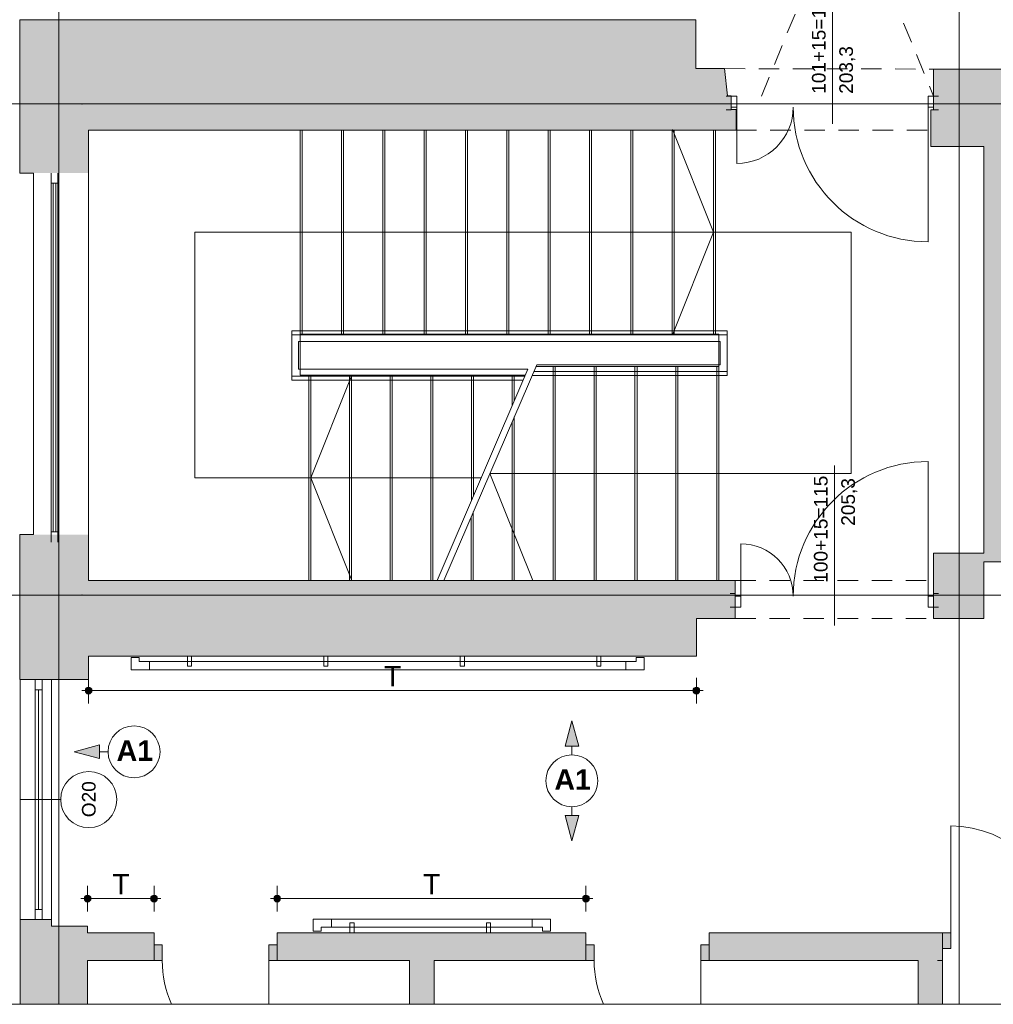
# Paper-space layout 'A-50 WYKOŃCZENIA ŚCIAN - PIĘTRO 5' of a CAD drawing. Header units: millimetres. Extents: x 0 to 420, y 0 to 297.
# Tile 2 of 11: x 60 to 132, y 101 to 173. Entities that reach past the tile are written whole.
import ezdxf
from ezdxf.xclip import XClip

# ---------------------------------------------------------------- set-up
doc = ezdxf.new("R2010")
doc.units = ezdxf.units.MM
doc.header["$MEASUREMENT"] = 0
doc.header["$XCLIPFRAME"] = 0
for name, pattern in [('DASHDOTX2', [1000, 500, -250, 0, -250]), ('GESTRICHELT2', [93.75, 62.5, -31.25]), ('Przer. długie kreski', [2.5, 1.5, -1]), ('PRZERYWANA_DU_A', [550, 350.0000000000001, -199.9999999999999])]:
    doc.linetypes.add(name, pattern=pattern)
for name, color, linetype, lineweight in [('0_Nr_pióra__2', 8, 'Continuous', 13), ('A__OKŁADZINY ŚCIAN_Nr_pióra__1', 7, 'Continuous', 20), ('A_ściany_Nr_pióra__1', 7, 'Continuous', 20), ('A_ściany_Nr_pióra__3', 252, 'Continuous', 13), ('Drzwi Archicad_Nr_pióra__1', 7, 'Continuous', 20), ('Okna Archicada_Nr_pióra__3', 252, 'Continuous', 13), ('Znaczniki drzwi Archicada_Nr_pióra__3', 252, 'Continuous', 13), ('Znaczniki okien Archicada_Nr_pióra__3', 252, 'Continuous', 13)]:
    doc.layers.add(name, color=color, linetype=linetype, lineweight=lineweight)
for name, color, linetype, lineweight, true_color in [('A__balustrada_Nr_pióra__161', 7, 'Continuous', 5, 0x949494), ('A__OKŁADZINY ŚCIAN_Nr_pióra__7', 7, 'Continuous', 18, 0x171717), ('A_osie_Nr_pióra__16', 7, 'Continuous', 5, 0x0f0f0f), ('A_pochwyt_Nr_pióra__161', 7, 'Continuous', 5, 0x949494), ('A_schody_Nr_pióra__10', 7, 'Continuous', 13, 0x4b4b4b), ('A_schody_Nr_pióra__4', 7, 'Continuous', 18, 0x4b4b4b), ('A_sufit_Nr_pióra__4', 7, 'Continuous', 18, 0x4b4b4b), ('A_ściany_Nr_pióra__10', 7, 'Continuous', 13, 0x4b4b4b), ('AR ODBOJOPORĘCZ_Nr_pióra__10', 7, 'Continuous', 13, 0x4b4b4b), ('Okna Archicada_Nr_pióra__19', 7, 'Continuous', 5, 0x191919)]:
    doc.layers.add(name, color=color, linetype=linetype, lineweight=lineweight, true_color=true_color)
for name, color, linetype in [('A__OKŁADZINY ŚCIAN', 7, 'Continuous'), ('A_podrys', 7, 'Continuous'), ('A_ściany', 7, 'Continuous'), ('Drzwi Archicad', 7, 'Continuous')]:
    doc.layers.add(name, color=color, linetype=linetype)
doc.styles.add('STYL_AUTOMATYCZNY_1', font='arial.ttf')
doc.styles.add('STYL_AUTOMATYCZNY_3', font='arial.ttf')
doc.styles.add('STYL_AUTOMATYCZNY_5', font='arial.ttf')

# ---------------------------------------------------------------- blocks, each defined once
blk = doc.blocks.new('Rysunek_1_1', base_point=(-1580.270704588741, -278.4727295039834))
at = {"layer": 'A__OKŁADZINY ŚCIAN', "linetype": 'Continuous', "lineweight": 0, "true_color": 0x171717}
for points in [[(64.95140437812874, 123.6005131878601), (64.97043449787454, 123.5048423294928), (65.02462768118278, 123.4237364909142), (65.10573351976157, 123.3695433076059), (65.20140437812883, 123.3505131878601), (65.29707523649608, 123.3695433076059), (65.37818107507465, 123.4237364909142), (65.4323742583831, 123.5048423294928), (65.45140437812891, 123.6005131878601), (65.4323742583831, 123.6961840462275), (65.37818107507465, 123.777289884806), (65.29707523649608, 123.8314830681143), (65.20140437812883, 123.8505131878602), (65.10573351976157, 123.8314830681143), (65.02462768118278, 123.777289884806), (64.97043449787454, 123.6961840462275)], [(109.5014043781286, 123.6005131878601), (109.5204344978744, 123.5048423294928), (109.5746276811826, 123.4237364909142), (109.6557335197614, 123.3695433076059), (109.7514043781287, 123.3505131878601), (109.8470752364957, 123.3695433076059), (109.9281810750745, 123.4237364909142), (109.982374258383, 123.5048423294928), (110.0014043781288, 123.6005131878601), (109.982374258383, 123.6961840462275), (109.9281810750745, 123.777289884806), (109.8470752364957, 123.8314830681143), (109.7514043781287, 123.8505131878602), (109.6557335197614, 123.8314830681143), (109.5746276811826, 123.777289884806), (109.5204344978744, 123.6961840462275)], [(64.87640437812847, 108.3521045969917), (64.89543449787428, 108.2564337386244), (64.94962768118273, 108.1753279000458), (65.0307335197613, 108.1211347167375), (65.12640437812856, 108.1021045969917), (65.22207523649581, 108.1211347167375), (65.30318107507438, 108.1753279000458), (65.35737425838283, 108.2564337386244), (65.37640437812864, 108.3521045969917), (65.35737425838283, 108.4477754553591), (65.30318107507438, 108.5288812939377), (65.22207523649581, 108.583074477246), (65.12640437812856, 108.6021045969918), (65.0307335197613, 108.583074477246), (64.94962768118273, 108.5288812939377), (64.89543449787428, 108.4477754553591)], [(69.7498644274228, 108.3521045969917), (69.76889454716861, 108.2564337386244), (69.82308773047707, 108.1753279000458), (69.90419356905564, 108.1211347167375), (69.99986442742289, 108.1021045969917), (70.09553528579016, 108.1211347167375), (70.17664112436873, 108.1753279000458), (70.23083430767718, 108.2564337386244), (70.24986442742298, 108.3521045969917), (70.23083430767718, 108.4477754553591), (70.17664112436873, 108.5288812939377), (70.09553528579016, 108.583074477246), (69.99986442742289, 108.6021045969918), (69.90419356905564, 108.583074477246), (69.82308773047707, 108.5288812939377), (69.76889454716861, 108.4477754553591)], [(78.77640437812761, 108.3521045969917), (78.79543449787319, 108.2564337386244), (78.84962768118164, 108.1753279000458), (78.93073351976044, 108.1211347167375), (79.02640437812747, 108.1021045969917), (79.12207523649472, 108.1211347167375), (79.20318107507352, 108.1753279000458), (79.25737425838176, 108.2564337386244), (79.27640437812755, 108.3521045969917), (79.25737425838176, 108.4477754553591), (79.20318107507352, 108.5288812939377), (79.12207523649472, 108.583074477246), (79.02640437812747, 108.6021045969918), (78.93073351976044, 108.583074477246), (78.84962768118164, 108.5288812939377), (78.79543449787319, 108.4477754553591)], [(101.4084419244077, 108.3521045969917), (101.4274720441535, 108.2564337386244), (101.4816652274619, 108.1753279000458), (101.5627710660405, 108.1211347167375), (101.6584419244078, 108.1021045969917), (101.754112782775, 108.1211347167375), (101.8352186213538, 108.1753279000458), (101.889411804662, 108.2564337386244), (101.9084419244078, 108.3521045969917), (101.889411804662, 108.4477754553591), (101.8352186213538, 108.5288812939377), (101.754112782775, 108.583074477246), (101.6584419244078, 108.6021045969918), (101.5627710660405, 108.583074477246), (101.4816652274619, 108.5288812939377), (101.4274720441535, 108.4477754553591)]]:
    blk.add_hatch(color=250, dxfattribs=at).paths.add_polyline_path(points)
at = {"layer": 'A__OKŁADZINY ŚCIAN', "linetype": 'Continuous', "lineweight": 0, "true_color": 0x000000}
for points in [[(100.6264043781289, 121.3919735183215), (100.1264043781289, 119.5259485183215), (101.126404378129, 119.5259485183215)], [(64.13517374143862, 119.1145128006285), (66.0011987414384, 118.6145128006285), (66.0011987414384, 119.6145128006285)], [(100.6264043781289, 112.5863163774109), (101.126404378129, 114.4523413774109), (100.1264043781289, 114.4523413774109)]]:
    blk.add_hatch(color=18, dxfattribs=at).paths.add_polyline_path(points)
at = {"layer": 'A_ściany', "linetype": 'Continuous', "lineweight": 0, "true_color": 0x000000}
for points in [[(60.15440437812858, 172.7813371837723), (60.15440437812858, 161.5362208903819), (65.20140437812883, 161.5362208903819), (65.20140437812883, 164.6813371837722)], [(65.20140437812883, 164.6813371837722), (109.7214043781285, 164.6813371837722), (109.7214043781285, 172.7813371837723), (60.15440437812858, 172.7813371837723)], [(109.7214043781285, 169.1921045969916), (109.7214043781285, 164.6813371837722), (112.671404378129, 164.6813371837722), (112.671404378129, 166.2013371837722), (112.3114043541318, 166.2013371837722), (112.3114043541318, 167.2121045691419), (112.029593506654, 167.2121045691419), (111.8214043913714, 169.1921045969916)], [(127.1314043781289, 169.1621045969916), (127.1314043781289, 166.1813216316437), (126.9314043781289, 166.1813216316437), (126.9314043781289, 163.4813371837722), (130.8314043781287, 163.4813371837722), (130.8314043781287, 161.6504480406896), (133.2314043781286, 161.6504480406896), (133.2314043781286, 162.1604837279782), (133.5908741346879, 162.1604837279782), (133.5908741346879, 164.5604837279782), (132.2014043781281, 164.5604837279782), (132.2014043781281, 169.1621045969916)], [(130.8314043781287, 161.6504480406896), (130.8314043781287, 136.4726460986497), (133.2314043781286, 136.4726460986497), (133.2314043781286, 161.6504480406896)], [(130.8314043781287, 133.6713371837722), (127.1314043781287, 133.6713371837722), (127.1314043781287, 128.8813371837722), (130.8314043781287, 128.8813371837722), (130.8314043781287, 133.0321045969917), (133.8815380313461, 133.0321045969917), (133.8815380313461, 135.5321045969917), (133.2314043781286, 135.5321045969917), (133.2314043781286, 136.4726460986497), (130.8314043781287, 136.4726460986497)], [(60.15440437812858, 135.0362208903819), (60.15440437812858, 124.4121045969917), (65.20140437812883, 124.4121045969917), (65.20140437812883, 135.0362208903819)], [(109.7514043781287, 131.6813371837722), (65.20140437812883, 131.6813371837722), (65.20140437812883, 126.1313371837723), (109.7514043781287, 126.1313371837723)], [(112.6014043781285, 131.6813371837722), (109.7514043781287, 131.6813371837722), (109.7514043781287, 128.8813371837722), (112.6014043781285, 128.8813371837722)], [(65.12640462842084, 106.342103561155), (60.19440380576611, 106.342103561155), (60.19440380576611, 100.6021063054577), (65.12640462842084, 100.6021063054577)], [(62.49440437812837, 106.8121045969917), (60.19440437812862, 106.8121045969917), (60.19440437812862, 106.3421045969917), (62.49440437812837, 106.3421045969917)], [(69.99986444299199, 105.8521045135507), (65.12640437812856, 105.8521045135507), (65.12640437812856, 103.8221045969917), (69.99986444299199, 103.8221045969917)], [(88.72640437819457, 105.8521045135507), (79.02640446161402, 105.8521045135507), (79.02640446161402, 103.8221045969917), (88.72640437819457, 103.8221045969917)], [(90.5264044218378, 105.8521034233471), (88.72640534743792, 105.8521034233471), (88.72640534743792, 100.6021064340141), (90.5264044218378, 100.6021064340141)], [(101.658442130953, 105.8521044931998), (90.5264043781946, 105.8521044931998), (90.5264043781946, 103.8221045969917), (101.658442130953, 103.8221045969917)], [(125.9998644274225, 105.8521044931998), (110.6849816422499, 105.8521044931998), (110.6849816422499, 103.8221045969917), (125.9998644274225, 103.8221045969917)], [(127.7998633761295, 105.8521034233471), (125.9998643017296, 105.8521034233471), (125.9998643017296, 100.6021064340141), (127.7998633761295, 100.6021064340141)]]:
    blk.add_hatch(color=18, dxfattribs=at).paths.add_polyline_path(points)
at = {"layer": 'Drzwi Archicad', "linetype": 'Continuous', "lineweight": 0, "true_color": 0xfdfdfd}
for points in [[(127.7998644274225, 105.8521045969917), (127.7998644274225, 104.7021045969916), (128.3998644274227, 104.7021045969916), (128.3998644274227, 105.8521045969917)], [(69.99986442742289, 104.9721045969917), (69.99986442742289, 103.8221045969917), (70.59986442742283, 103.8221045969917), (70.59986442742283, 104.9721045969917)], [(79.02640437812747, 103.8221045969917), (79.02640437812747, 104.9721045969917), (78.42640437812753, 104.9721045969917), (78.42640437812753, 103.8221045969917)], [(101.6584419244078, 104.9721045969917), (101.6584419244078, 103.8221045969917), (102.2584419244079, 103.8221045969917), (102.2584419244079, 104.9721045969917)], [(110.6849818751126, 103.8221045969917), (110.6849818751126, 104.9721045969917), (110.0849818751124, 104.9721045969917), (110.0849818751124, 103.8221045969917)]]:
    blk.add_hatch(color=7, dxfattribs=at).paths.add_polyline_path(points)
at = {"layer": '0_Nr_pióra__2', "color": 8, "linetype": 'PRZERYWANA_DU_A', "lineweight": 13, "flags": 128}
blk.add_lwpolyline([(46.8554191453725, 100.6021045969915), (161.8554191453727, 100.6021045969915)], dxfattribs=at)
at = {"layer": 'A__balustrada_Nr_pióra__161', "color": 252, "linetype": 'Continuous', "lineweight": 5, "true_color": 0x949494}
for p, q in [((112.0014049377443, 149.9811045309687), (112.0014049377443, 146.6913362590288)), ((111.5014029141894, 149.1811057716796), (111.5014029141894, 147.4913387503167)), ((111.5014029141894, 147.4913387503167), (98.05328277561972, 147.4913387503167)), ((112.0014049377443, 146.9913367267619), (97.83789792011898, 146.9913367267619))]:
    blk.add_line(p, q, dxfattribs=at)
at = {"layer": 'A__OKŁADZINY ŚCIAN_Nr_pióra__1', "color": 7, "linetype": 'Continuous', "lineweight": 20}
for p, q in [((100.6264027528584, 121.3919735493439), (100.1264044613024, 119.5259479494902)), ((100.6264027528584, 121.3919735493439), (101.1264047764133, 119.5259479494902)), ((64.13517451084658, 119.1145137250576), (66.00120011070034, 119.6145120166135)), ((64.13517451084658, 119.1145137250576), (66.00120011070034, 118.6145117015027)), ((66.00120011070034, 119.6145120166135), (66.00120011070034, 118.6145117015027)), ((66.63517343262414, 119.1145137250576), (66.00120011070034, 119.1145137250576)), ((101.1264047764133, 119.5259479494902), (100.1264044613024, 119.5259479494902)), ((100.6264027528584, 118.8919746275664), (100.6264027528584, 119.5259479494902)), ((100.6264027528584, 115.0863172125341), (100.6264027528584, 114.4523401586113)), ((100.1264044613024, 114.4523401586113), (101.1264047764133, 114.4523401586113)), ((100.6264027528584, 112.5863145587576), (100.1264044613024, 114.4523401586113)), ((100.6264027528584, 112.5863145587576), (101.1264047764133, 114.4523401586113))]:
    blk.add_line(p, q, dxfattribs=at)
for centre in [(68.53800231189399, 119.1145128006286), (100.6264043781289, 116.9891449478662)]:
    blk.add_circle(centre, 1.902828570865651, dxfattribs=at)
at = {"layer": 'A__OKŁADZINY ŚCIAN_Nr_pióra__7', "color": 250, "linetype": 'Continuous', "lineweight": 18, "true_color": 0x171717}
for p, q in [((65.20140287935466, 123.8505136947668), (65.20140287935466, 124.5380113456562)), ((109.7514051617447, 123.8505136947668), (109.7514051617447, 124.5380113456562)), ((64.70140458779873, 123.6005145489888), (64.9514037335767, 123.6005145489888)), ((65.45140575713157, 123.6005145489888), (109.5014060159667, 123.6005145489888)), ((110.0014043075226, 123.6005145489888), (110.2514034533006, 123.6005145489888)), ((65.20140287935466, 122.6630140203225), (65.20140287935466, 123.3505116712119)), ((109.7514051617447, 122.6630140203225), (109.7514051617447, 123.3505116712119)), ((65.12640462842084, 108.602103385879), (65.12640462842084, 109.2896047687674)), ((69.99986531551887, 108.602103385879), (69.99986531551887, 109.2896047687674)), ((79.02640266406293, 108.602103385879), (79.02640266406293, 109.2896047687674)), ((101.6584422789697, 108.602103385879), (101.6584422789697, 109.2896047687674)), ((64.62640260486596, 108.3521042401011), (64.87640548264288, 108.3521042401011)), ((65.37640377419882, 108.3521042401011), (69.74986616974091, 108.3521042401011)), ((70.24986446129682, 108.3521042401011), (70.4998636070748, 108.3521042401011)), ((78.52640437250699, 108.3521042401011), (78.77640351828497, 108.3521042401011)), ((79.27640554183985, 108.3521042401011), (101.4084431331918, 108.3521042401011)), ((101.9084414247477, 108.3521042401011), (102.1584405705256, 108.3521042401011)), ((65.12640462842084, 107.4146037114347), (65.12640462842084, 108.1021050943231)), ((69.99986531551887, 107.4146037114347), (69.99986531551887, 108.1021050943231)), ((79.02640266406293, 107.4146037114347), (79.02640266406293, 108.1021050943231)), ((101.6584422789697, 107.4146037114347), (101.6584422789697, 108.1021050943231))]:
    blk.add_line(p, q, dxfattribs=at)
for centre in [(65.20140437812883, 123.60051318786), (109.7514043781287, 123.60051318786), (65.12640437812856, 108.3521045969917), (69.99986442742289, 108.3521045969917), (79.02640437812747, 108.3521045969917), (101.6584419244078, 108.3521045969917)]:
    blk.add_circle(centre, 0.25, dxfattribs=at)
at = {"layer": 'A_osie_Nr_pióra__16', "color": 250, "linetype": 'DASHDOTX2', "lineweight": 5, "true_color": 0x0f0f0f}
for p, q in [((63.02640508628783, 232.4221234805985), (63.02640508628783, 100.6021060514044)), ((129.0264034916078, 232.4221234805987), (129.0264034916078, 100.6021060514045)), ((64.7217385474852, 166.6021045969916), (44.4706562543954, 166.6021030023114)), ((64.7217369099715, 166.6021020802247), (64.7217385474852, 166.6021045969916)), ((288.9206284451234, 166.6021020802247), (64.7217369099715, 166.6021020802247)), ((64.7217385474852, 130.6021045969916), (44.4706562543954, 130.602102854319)), ((288.9206284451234, 130.6021081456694), (64.7217369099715, 130.6021081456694)), ((64.7217369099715, 130.6021081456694), (64.7217385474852, 130.6021045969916))]:
    blk.add_line(p, q, dxfattribs=at)
for p in [(64.7217385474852, 166.6021045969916), (64.7217385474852, 130.6021045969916)]:
    blk.add_point(p, dxfattribs=at)
at = {"layer": 'A_pochwyt_Nr_pióra__161', "color": 252, "linetype": 'Continuous', "lineweight": 5, "true_color": 0x949494}
for p, q in [((80.1014049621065, 146.351336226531), (80.1014049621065, 149.9811045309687)), ((80.1014049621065, 149.9811045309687), (112.0014049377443, 149.9811045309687)), ((80.1014049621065, 149.6811040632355), (112.0014049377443, 149.6811040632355)), ((80.60140325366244, 147.151338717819), (80.60140325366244, 149.1811057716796)), ((80.60140325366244, 149.1811057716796), (111.5014029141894, 149.1811057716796)), ((80.1014049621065, 146.6513366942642), (97.19143732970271, 146.6513366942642)), ((80.60140325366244, 147.151338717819), (97.40682218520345, 147.151338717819)), ((112.0014049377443, 146.6913362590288), (97.70866999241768, 146.6913362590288)), ((80.1014049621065, 146.351336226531), (97.06220940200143, 146.351336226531))]:
    blk.add_line(p, q, dxfattribs=at)
at = {"layer": 'A_schody_Nr_pióra__10', "color": 251, "linetype": 'GESTRICHELT2', "lineweight": 13, "true_color": 0x4b4b4b}
for p, q in [((80.85140613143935, 164.6813364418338), (80.85140613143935, 149.7213387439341)), ((83.88140488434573, 164.6813364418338), (83.88140488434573, 149.7213387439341)), ((86.9114036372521, 164.6813364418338), (86.9114036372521, 149.7213387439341)), ((89.94140612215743, 164.6813364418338), (89.94140612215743, 149.7213387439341)), ((92.97140487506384, 164.6813364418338), (92.97140487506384, 149.7213387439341)), ((96.0014036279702, 164.6813364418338), (96.0014036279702, 149.7213387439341)), ((99.03140611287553, 164.6813364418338), (99.03140611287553, 149.7213387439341)), ((102.0614048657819, 164.6813364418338), (102.0614048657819, 149.7213387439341)), ((105.0914036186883, 164.6813364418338), (105.0914036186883, 149.7213387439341)), ((108.1214061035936, 164.6813364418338), (108.1214061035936, 149.7213387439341)), ((111.1514048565, 164.6813364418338), (111.1514048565, 149.7213387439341)), ((99.2514037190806, 131.6813372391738), (99.2514037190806, 147.3613382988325)), ((102.251404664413, 131.6813372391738), (102.251404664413, 147.3613382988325)), ((105.2514056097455, 131.6813372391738), (105.2514056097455, 147.3613382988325)), ((108.251402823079, 131.6813372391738), (108.251402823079, 147.3613382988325)), ((111.2514037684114, 131.6813372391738), (111.2514037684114, 147.3613382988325)), ((81.35140442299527, 131.6813372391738), (81.35140442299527, 146.7213377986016)), ((84.33140558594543, 131.6813372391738), (84.33140558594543, 146.7213377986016)), ((87.31140301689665, 131.6813372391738), (87.31140301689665, 146.7213377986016)), ((90.2914041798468, 131.6813372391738), (90.2914041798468, 146.7213377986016)), ((93.27140534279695, 137.5511707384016), (93.27140534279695, 146.7213377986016)), ((96.25140277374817, 144.4690913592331), (96.25140277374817, 146.7213377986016)), ((96.25140277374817, 131.6813372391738), (96.25140277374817, 143.3083687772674)), ((93.25140556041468, 131.6813372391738), (93.25140556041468, 136.3440146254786))]:
    blk.add_line(p, q, dxfattribs=at)
at = {"layer": 'A_schody_Nr_pióra__4', "color": 251, "linetype": 'Continuous', "lineweight": 18, "true_color": 0x4b4b4b}
for p, q in [((80.70140589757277, 146.7213377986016), (80.70140589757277, 164.6813364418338)), ((83.73140465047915, 149.7213387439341), (83.73140465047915, 164.6813364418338)), ((86.76140340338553, 149.7213387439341), (86.76140340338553, 164.6813364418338)), ((89.79140588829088, 149.7213387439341), (89.79140588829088, 164.6813364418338)), ((92.82140464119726, 149.7213387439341), (92.82140464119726, 164.6813364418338)), ((95.85140339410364, 149.7213387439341), (95.85140339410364, 164.6813364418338)), ((98.88140587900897, 149.7213387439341), (98.88140587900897, 164.6813364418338)), ((101.9114046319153, 149.7213387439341), (101.9114046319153, 164.6813364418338)), ((104.9414033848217, 149.7213387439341), (104.9414033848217, 164.6813364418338)), ((107.9714058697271, 149.7213387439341), (107.9714058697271, 164.6813364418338)), ((107.9953839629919, 164.7213360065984), (111.0014046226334, 157.2013357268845)), ((111.0014046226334, 149.7213387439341), (111.0014046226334, 164.6813364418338)), ((73.00140384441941, 157.2013357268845), (121.101402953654, 157.2013357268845)), ((73.00140384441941, 157.2013357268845), (73.00140384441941, 139.2013375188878)), ((107.9954212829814, 149.6813354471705), (111.0014046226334, 157.2013357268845)), ((121.101402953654, 157.2013357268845), (121.101402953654, 139.5213377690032)), ((111.401404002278, 149.7213387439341), (80.70140589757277, 149.7213387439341)), ((111.401404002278, 149.7213387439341), (111.401404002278, 131.6813372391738)), ((98.05328277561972, 147.4913387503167), (91.24288477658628, 131.6813372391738)), ((97.99728039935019, 147.3613382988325), (111.401404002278, 147.3613382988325)), ((99.40140395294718, 147.3613382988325), (99.40140395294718, 131.6813372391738)), ((102.4014048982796, 147.3613382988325), (102.4014048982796, 131.6813372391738)), ((105.401405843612, 147.3613382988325), (105.401405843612, 131.6813372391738)), ((108.4014030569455, 147.3613382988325), (108.4014030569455, 131.6813372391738)), ((97.22159188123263, 146.7213377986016), (80.70140589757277, 146.7213377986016)), ((81.50140465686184, 146.7213377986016), (81.50140465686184, 131.6813372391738)), ((84.50738799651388, 146.7213377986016), (81.50140465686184, 139.2013375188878)), ((84.48140581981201, 146.7213377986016), (84.48140581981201, 131.6813372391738)), ((87.46140325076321, 146.7213377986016), (87.46140325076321, 131.6813372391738)), ((90.44140441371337, 146.7213377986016), (90.44140441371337, 131.6813372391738)), ((97.40682218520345, 147.151338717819), (90.74288648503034, 131.6813372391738)), ((93.42140557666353, 146.7213377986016), (93.42140557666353, 137.899388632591)), ((96.40140300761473, 146.7213377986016), (96.40140300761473, 144.8173092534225)), ((96.40140300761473, 143.6565866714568), (96.40140300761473, 131.6813372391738)), ((97.75402124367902, 131.6813372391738), (94.62008258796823, 139.5213377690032)), ((121.101402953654, 139.5213377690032), (94.62008258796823, 139.5213377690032)), ((93.98223918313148, 139.2013375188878), (73.00140384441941, 139.2013375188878)), ((84.5074253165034, 131.6813372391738), (81.50140465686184, 139.2013375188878)), ((93.40140579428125, 136.692232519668), (93.40140579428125, 131.6813372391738))]:
    blk.add_line(p, q, dxfattribs=at)
at = {"layer": 'A_sufit_Nr_pióra__4', "color": 251, "linetype": 'Przer. długie kreski', "lineweight": 18, "true_color": 0x4b4b4b}
for p, q in [((114.5214036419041, 167.1813204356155), (127.1314026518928, 197.982104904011)), ((114.5214036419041, 197.982104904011), (127.1314026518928, 167.1813204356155))]:
    blk.add_line(p, q, dxfattribs=at)
at = {"layer": 'A_ściany_Nr_pióra__1', "color": 7, "linetype": 'Continuous', "lineweight": 20}
for p, q in [((112.3114034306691, 167.1813204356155), (111.9414055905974, 167.1813204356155)), ((112.3114034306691, 167.1813204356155), (112.3114034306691, 166.3813216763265)), ((127.1314026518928, 167.1813204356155), (127.5014042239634, 167.1813204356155)), ((127.1314026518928, 167.1813204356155), (127.1314026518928, 166.3813216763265)), ((112.3114034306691, 166.1813201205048), (111.9414055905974, 166.1813201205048)), ((112.3114034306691, 166.3813216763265), (112.3114034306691, 166.1813201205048)), ((127.1314026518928, 166.3813216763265), (127.1314026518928, 166.1813201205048)), ((127.1314026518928, 166.1813201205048), (127.5014042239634, 166.1813201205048)), ((61.15440455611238, 161.5362204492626), (61.15440455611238, 135.0362214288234)), ((65.20140287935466, 161.5362204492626), (65.20140287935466, 135.0362214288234)), ((112.6014058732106, 130.7113384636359), (112.2314043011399, 130.7113384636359)), ((112.6014058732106, 130.5113369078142), (112.6014058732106, 130.7113384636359)), ((127.1314026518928, 130.7113384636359), (127.5014042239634, 130.7113384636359)), ((127.1314026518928, 130.5113369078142), (127.1314026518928, 130.7113384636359)), ((112.6014058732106, 129.7113381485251), (112.6014058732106, 130.5113369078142)), ((127.1314026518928, 129.7113381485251), (127.1314026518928, 130.5113369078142)), ((112.6014058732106, 129.7113381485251), (112.2314043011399, 129.7113381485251)), ((127.1314026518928, 129.7113381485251), (127.5014042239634, 129.7113381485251)), ((60.19440380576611, 106.8121060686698), (62.49440490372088, 106.8121060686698)), ((69.99986531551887, 105.8521053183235), (69.62986374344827, 105.8521053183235)), ((69.99986531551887, 104.9721036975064), (69.99986531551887, 105.8521053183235)), ((79.02640266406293, 105.8521053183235), (79.39640423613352, 105.8521053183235)), ((79.02640266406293, 104.9721036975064), (79.02640266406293, 105.8521053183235)), ((101.6584422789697, 105.8521053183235), (101.2884407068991, 105.8521053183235)), ((101.6584422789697, 104.9721036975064), (101.6584422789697, 105.8521053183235)), ((110.6849833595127, 105.8521053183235), (111.0549811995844, 105.8521053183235)), ((110.6849833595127, 104.9721036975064), (110.6849833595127, 105.8521053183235)), ((127.7998633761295, 105.8521053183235), (127.3298628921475, 105.8521053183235)), ((127.7998633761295, 105.8521053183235), (127.7998633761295, 104.7021047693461)), ((69.99986531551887, 103.822103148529), (69.99986531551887, 104.9721036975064)), ((79.02640266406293, 103.822103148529), (79.02640266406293, 104.9721036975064)), ((101.6584422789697, 103.822103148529), (101.6584422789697, 104.9721036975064)), ((110.6849833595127, 103.822103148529), (110.6849833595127, 104.9721036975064)), ((127.7998633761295, 104.7021047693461), (127.7998633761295, 103.822103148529)), ((69.99986531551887, 103.822103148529), (69.52986483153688, 103.822103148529)), ((79.02640266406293, 103.822103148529), (79.49640314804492, 103.822103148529)), ((101.6584422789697, 103.822103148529), (101.1884417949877, 103.822103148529)), ((110.6849833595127, 103.822103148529), (111.1549801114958, 103.822103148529)), ((127.7998633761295, 103.822103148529), (127.4298655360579, 103.822103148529))]:
    blk.add_line(p, q, dxfattribs=at)
at = {"layer": 'A_ściany_Nr_pióra__1', "color": 7, "linetype": 'Continuous', "lineweight": 20, "flags": 128}
for points in [[(60.15440437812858, 172.7813371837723), (60.15440437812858, 161.5362208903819)], [(109.7214043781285, 172.7813371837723), (60.15440437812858, 172.7813371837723)], [(109.7214043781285, 169.1921045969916), (109.7214043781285, 172.7813371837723)], [(111.8214043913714, 169.1921045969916), (109.7214043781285, 169.1921045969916)], [(112.029593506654, 167.2121045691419), (111.8214043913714, 169.1921045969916)], [(127.1314043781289, 169.1621045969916), (127.1314043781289, 166.1813216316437)], [(132.2014043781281, 169.1621045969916), (127.1314043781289, 169.1621045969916)], [(112.3114043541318, 167.2121045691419), (112.029593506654, 167.2121045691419)], [(112.3114043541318, 166.2013371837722), (112.3114043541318, 167.2121045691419)], [(112.671404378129, 166.2013371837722), (112.3114043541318, 166.2013371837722)], [(112.671404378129, 164.6813371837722), (112.671404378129, 166.2013371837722)], [(127.1314043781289, 166.1813216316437), (126.9314043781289, 166.1813216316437)], [(126.9314043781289, 166.1813216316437), (126.9314043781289, 163.4813371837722)], [(65.20140437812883, 161.5362208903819), (65.20140437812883, 164.6813371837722)], [(65.20140437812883, 164.6813371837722), (109.7214043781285, 164.6813371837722)], [(109.7214043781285, 164.6813371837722), (112.671404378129, 164.6813371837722)], [(126.9314043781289, 163.4813371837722), (130.8314043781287, 163.4813371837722)], [(130.8314043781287, 163.4813371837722), (130.8314043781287, 161.6504480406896)], [(60.15440437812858, 161.5362208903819), (61.15440437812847, 161.5362208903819)], [(130.8314043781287, 161.6504480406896), (130.8314043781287, 136.4726460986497)], [(130.8314043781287, 136.4726460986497), (130.8314043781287, 133.6713371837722)], [(60.15440437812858, 135.0362208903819), (60.15440437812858, 124.4121045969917)], [(61.15440437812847, 135.0362208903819), (60.15440437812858, 135.0362208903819)], [(65.20140437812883, 131.6813371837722), (65.20140437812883, 135.0362208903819)], [(130.8314043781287, 133.6713371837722), (127.1314043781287, 133.6713371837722)], [(127.1314043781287, 133.6713371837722), (127.1314043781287, 130.7113371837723)], [(130.8314043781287, 128.8813371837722), (130.8314043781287, 133.0321045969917)], [(130.8314043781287, 133.0321045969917), (133.8815380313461, 133.0321045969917)], [(109.7514043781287, 131.6813371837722), (65.20140437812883, 131.6813371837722)], [(112.6014043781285, 131.6813371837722), (109.7514043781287, 131.6813371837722)], [(112.6014043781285, 128.8813371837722), (112.6014043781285, 131.6813371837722)], [(127.1314043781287, 129.7113371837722), (127.1314043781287, 128.8813371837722)], [(109.7514043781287, 128.8813371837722), (112.6014043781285, 128.8813371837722)], [(109.7514043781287, 126.1313371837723), (109.7514043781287, 128.8813371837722)], [(127.1314043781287, 128.8813371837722), (130.8314043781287, 128.8813371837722)], [(65.20140437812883, 124.4121045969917), (65.20140437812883, 126.1313371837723)], [(65.20140437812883, 126.1313371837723), (109.7514043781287, 126.1313371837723)], [(60.15440437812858, 124.4121045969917), (65.20140437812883, 124.4121045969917)], [(62.49440437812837, 124.4121045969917), (60.19440437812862, 124.4121045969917)], [(60.19440437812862, 106.8121045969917), (60.19440437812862, 106.3421045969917)], [(60.19440437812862, 106.3421045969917), (60.19440437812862, 100.6021045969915)], [(62.49440437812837, 106.3421045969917), (62.49440437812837, 106.8121045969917)], [(65.12640437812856, 106.3421045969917), (62.49440437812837, 106.3421045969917)], [(65.12640437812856, 105.8521045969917), (65.12640437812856, 106.3421045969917)], [(69.99986442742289, 105.8521045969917), (65.12640437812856, 105.8521045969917)], [(88.72640437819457, 105.8521045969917), (79.02640437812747, 105.8521045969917)], [(90.5264043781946, 105.8521045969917), (88.72640437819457, 105.8521045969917)], [(101.6584419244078, 105.8521045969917), (90.5264043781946, 105.8521045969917)], [(125.9998644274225, 105.8521045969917), (110.6849818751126, 105.8521045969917)], [(127.7998644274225, 105.8521045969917), (125.9998644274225, 105.8521045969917)], [(65.12640437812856, 103.8221045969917), (69.99986442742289, 103.8221045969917)], [(65.12640437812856, 100.6021045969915), (65.12640437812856, 103.8221045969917)], [(79.02640437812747, 103.8221045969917), (88.72640437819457, 103.8221045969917)], [(88.72640437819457, 103.8221045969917), (88.72640437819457, 100.6021045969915)], [(90.5264043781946, 103.8221045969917), (101.6584419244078, 103.8221045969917)], [(90.5264043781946, 100.6021045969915), (90.5264043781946, 103.8221045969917)], [(110.6849818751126, 103.8221045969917), (125.9998644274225, 103.8221045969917)], [(125.9998644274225, 103.8221045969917), (125.9998644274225, 100.6021045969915)], [(127.7998644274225, 100.6021045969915), (127.7998644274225, 103.8221045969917)]]:
    blk.add_lwpolyline(points, dxfattribs=at)
at = {"layer": 'A_ściany_Nr_pióra__10', "color": 251, "linetype": 'Przer. długie kreski', "lineweight": 13, "true_color": 0x4b4b4b}
for p, q in [((111.8214031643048, 169.1921028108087), (127.1314026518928, 169.1621050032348)), ((112.671403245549, 164.6813364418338), (126.93140482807, 164.6813364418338)), ((112.6014058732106, 131.6813372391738), (127.1314026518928, 131.6813372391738)), ((112.6014058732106, 128.8813378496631), (127.1314026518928, 128.8813378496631))]:
    blk.add_line(p, q, dxfattribs=at)
at = {"layer": 'A_ściany_Nr_pióra__3', "color": 252, "linetype": 'Continuous', "lineweight": 13}
for p, q in [((60.19440380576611, 124.4121048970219), (60.19440380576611, 106.8121060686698)), ((62.49440490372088, 106.8121060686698), (62.49440490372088, 124.4121048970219))]:
    blk.add_line(p, q, dxfattribs=at)
at = {"layer": 'AR ODBOJOPORĘCZ_Nr_pióra__10', "color": 251, "linetype": 'Continuous', "lineweight": 13, "true_color": 0x4b4b4b}
for p, q in [((68.31533428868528, 126.0278962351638), (68.31533428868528, 125.1313357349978)), ((68.909270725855, 126.0278962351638), (68.31533428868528, 126.0278962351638)), ((68.31557313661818, 126.0278962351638), (68.31557313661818, 125.1315783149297)), ((68.909270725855, 125.7252759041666), (68.909270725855, 126.0278962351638)), ((68.909270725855, 125.7252759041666), (105.340801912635, 125.7252759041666)), ((69.66539610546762, 125.1313357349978), (69.66539610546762, 125.7252759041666)), ((72.75140469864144, 126.1313360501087), (72.45140423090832, 126.1313360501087)), ((72.45140423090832, 126.1313360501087), (72.45140423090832, 125.4012413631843)), ((72.75140469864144, 125.4012413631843), (72.75140469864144, 126.1313360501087)), ((82.75140411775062, 126.1313360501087), (82.4514036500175, 126.1313360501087)), ((82.4514036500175, 126.1313360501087), (82.4514036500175, 125.4012413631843)), ((82.75140411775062, 125.4012413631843), (82.75140411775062, 126.1313360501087)), ((92.7514035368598, 126.1313360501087), (92.45140306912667, 126.1313360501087)), ((92.45140306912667, 126.1313360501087), (92.45140306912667, 125.4012413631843)), ((92.7514035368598, 125.4012413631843), (92.7514035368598, 126.1313360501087)), ((102.751402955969, 126.1313360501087), (102.4514062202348, 126.1313360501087)), ((102.4514062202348, 126.1313360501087), (102.4514062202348, 125.4012413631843)), ((102.751402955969, 125.4012413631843), (102.751402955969, 126.1313360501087)), ((104.5846765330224, 125.1313357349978), (104.5846765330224, 125.7252759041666)), ((105.340801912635, 125.7252759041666), (105.340801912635, 126.0278962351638)), ((105.340801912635, 126.0278962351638), (105.9347383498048, 126.0278962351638)), ((105.9344995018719, 125.1315783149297), (105.9344995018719, 126.0278962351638)), ((105.9347383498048, 126.0278962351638), (105.9347383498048, 125.1313357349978)), ((68.31533428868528, 125.1313357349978), (105.9347383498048, 125.1313357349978)), ((68.31557313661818, 125.1315783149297), (105.9344995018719, 125.1315783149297)), ((72.45140423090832, 125.4012413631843), (72.75140469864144, 125.4012413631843)), ((82.4514036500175, 125.4012413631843), (82.75140411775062, 125.4012413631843)), ((92.45140306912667, 125.4012413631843), (92.7514035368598, 125.4012413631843)), ((102.4514062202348, 125.4012413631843), (102.751402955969, 125.4012413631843)), ((81.65845463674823, 105.9555451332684), (81.65845463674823, 106.8521056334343)), ((81.65845463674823, 106.8521056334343), (99.05867956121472, 106.8521056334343)), ((81.6586972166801, 106.8518667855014), (99.05844071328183, 106.8518667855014)), ((81.6586972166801, 105.9555451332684), (81.6586972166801, 106.8518667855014)), ((83.00852018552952, 106.2581654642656), (83.00852018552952, 106.8521056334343)), ((97.70861774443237, 106.2581654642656), (97.70861774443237, 106.8521056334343)), ((99.05844071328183, 105.9555451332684), (99.05844071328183, 106.8518667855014)), ((99.05867956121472, 105.9555451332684), (99.05867956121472, 106.8521056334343)), ((82.2523948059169, 105.9555451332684), (82.2523948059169, 106.2581654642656)), ((82.2523948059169, 106.2581654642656), (98.46474312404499, 106.2581654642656)), ((84.3585185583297, 106.5822000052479), (84.65851902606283, 106.5822000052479)), ((84.3585185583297, 106.5822000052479), (84.3585185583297, 105.8521053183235)), ((84.65851902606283, 106.5822000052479), (84.65851902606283, 105.8521053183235)), ((94.35851797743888, 106.5822000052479), (94.35851797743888, 105.8521053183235)), ((94.35851797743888, 106.5822000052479), (94.35851797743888, 105.8521053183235)), ((94.35851797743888, 106.5822000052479), (94.658518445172, 106.5822000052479)), ((94.35851797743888, 106.5822000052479), (94.658518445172, 106.5822000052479)), ((94.658518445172, 106.5822000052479), (94.658518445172, 105.8521053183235)), ((94.658518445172, 106.5822000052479), (94.658518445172, 105.8521053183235)), ((98.46474312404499, 105.9555451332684), (98.46474312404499, 106.2581654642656)), ((81.65845463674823, 105.9555451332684), (82.2523948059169, 105.9555451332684)), ((84.3585185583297, 105.8521053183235), (84.65851902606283, 105.8521053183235)), ((94.35851797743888, 105.8521053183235), (94.658518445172, 105.8521053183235)), ((94.35851797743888, 105.8521053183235), (94.658518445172, 105.8521053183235)), ((99.05867956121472, 105.9555451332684), (98.46474312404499, 105.9555451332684))]:
    blk.add_line(p, q, dxfattribs=at)
at = {"layer": 'Drzwi Archicad_Nr_pióra__1', "color": 7, "linetype": 'Continuous', "lineweight": 20}
for p, q in [((112.3114034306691, 167.1813204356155), (111.9414055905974, 167.1813204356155)), ((112.3114034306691, 167.1813204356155), (111.9414055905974, 167.1813204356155)), ((112.3114034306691, 167.1813204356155), (112.7114028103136, 167.1813204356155)), ((112.3114034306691, 166.3813216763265), (112.3114034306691, 167.1813204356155)), ((112.3114034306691, 167.1813204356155), (112.3114034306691, 166.3813216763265)), ((112.3114034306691, 167.1813204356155), (112.3114034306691, 166.3813216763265)), ((112.7114028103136, 167.1813204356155), (112.7114028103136, 166.3813216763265)), ((126.7314032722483, 166.3813216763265), (126.7314032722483, 167.1813204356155)), ((126.7314032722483, 167.1813204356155), (127.1314026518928, 167.1813204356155)), ((127.1314026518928, 167.1813204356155), (127.1314026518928, 166.3813216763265)), ((127.1314026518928, 167.1813204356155), (127.1314026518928, 166.3813216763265)), ((127.1314026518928, 167.1813204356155), (127.1314026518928, 166.3813216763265)), ((127.1314026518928, 167.1813204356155), (127.5014042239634, 167.1813204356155)), ((127.1314026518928, 167.1813204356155), (127.5014042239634, 167.1813204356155)), ((112.3114034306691, 166.1813201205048), (111.9414055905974, 166.1813201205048)), ((112.3114034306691, 166.1813201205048), (111.9414055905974, 166.1813201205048)), ((112.7114028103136, 166.3813216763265), (112.3114034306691, 166.3813216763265)), ((112.3114034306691, 166.3813216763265), (112.3114034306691, 166.1813201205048)), ((112.3114034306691, 166.3813216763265), (112.3114034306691, 166.1813201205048)), ((112.7114028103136, 166.3813216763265), (112.7114028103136, 162.2413219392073)), ((127.1314026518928, 166.3813216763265), (126.7314032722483, 166.3813216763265)), ((126.7314032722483, 166.3813216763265), (126.7314032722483, 156.501320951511)), ((127.1314026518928, 166.3813216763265), (127.1314026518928, 166.1813201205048)), ((127.1314026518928, 166.3813216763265), (127.1314026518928, 166.1813201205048)), ((127.1314026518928, 166.1813201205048), (127.5014042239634, 166.1813201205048)), ((127.1314026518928, 166.1813201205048), (127.5014042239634, 166.1813201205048)), ((126.7314032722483, 130.5113369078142), (126.7314032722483, 140.3913376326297)), ((113.0014052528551, 130.5113369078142), (113.0014052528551, 134.3613379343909)), ((112.6014058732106, 130.7113384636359), (112.2314043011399, 130.7113384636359)), ((112.6014058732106, 130.7113384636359), (112.2314043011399, 130.7113384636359)), ((112.6014058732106, 130.5113369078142), (112.6014058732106, 130.7113384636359)), ((112.6014058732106, 130.5113369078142), (112.6014058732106, 130.7113384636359)), ((127.1314026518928, 130.5113369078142), (127.1314026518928, 130.7113384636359)), ((127.1314026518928, 130.5113369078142), (127.1314026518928, 130.7113384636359)), ((127.1314026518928, 130.7113384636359), (127.5014042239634, 130.7113384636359)), ((127.1314026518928, 130.7113384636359), (127.5014042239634, 130.7113384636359)), ((113.0014052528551, 130.5113369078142), (112.6014058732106, 130.5113369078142)), ((112.6014058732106, 130.5113369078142), (112.6014058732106, 129.7113381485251)), ((112.6014058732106, 129.7113381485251), (112.6014058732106, 130.5113369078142)), ((112.6014058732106, 129.7113381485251), (112.6014058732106, 130.5113369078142)), ((113.0014052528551, 129.7113381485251), (113.0014052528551, 130.5113369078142)), ((127.1314026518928, 130.5113369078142), (126.7314032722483, 130.5113369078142)), ((126.7314032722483, 130.5113369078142), (126.7314032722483, 129.7113381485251)), ((127.1314026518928, 129.7113381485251), (127.1314026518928, 130.5113369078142)), ((127.1314026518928, 129.7113381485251), (127.1314026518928, 130.5113369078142)), ((127.1314026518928, 129.7113381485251), (127.1314026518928, 130.5113369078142)), ((112.6014058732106, 129.7113381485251), (112.2314043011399, 129.7113381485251)), ((112.6014058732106, 129.7113381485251), (112.2314043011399, 129.7113381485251)), ((112.6014058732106, 129.7113381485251), (113.0014052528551, 129.7113381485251)), ((126.7314032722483, 129.7113381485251), (127.1314026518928, 129.7113381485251)), ((127.1314026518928, 129.7113381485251), (127.5014042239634, 129.7113381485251)), ((127.1314026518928, 129.7113381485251), (127.5014042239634, 129.7113381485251)), ((128.3998643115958, 105.8521053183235), (128.3998643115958, 113.678644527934)), ((69.99986531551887, 105.8521053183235), (69.62986374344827, 105.8521053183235)), ((69.99986531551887, 105.8521053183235), (69.62986374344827, 105.8521053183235)), ((69.99986531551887, 104.9721036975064), (69.99986531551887, 105.8521053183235)), ((69.99986531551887, 104.9721036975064), (69.99986531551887, 105.8521053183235)), ((79.02640266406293, 104.9721036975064), (79.02640266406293, 105.8521053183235)), ((79.02640266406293, 104.9721036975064), (79.02640266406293, 105.8521053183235)), ((79.02640266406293, 105.8521053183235), (79.39640423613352, 105.8521053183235)), ((79.02640266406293, 105.8521053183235), (79.39640423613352, 105.8521053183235)), ((101.6584422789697, 105.8521053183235), (101.2884407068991, 105.8521053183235)), ((101.6584422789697, 105.8521053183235), (101.2884407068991, 105.8521053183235)), ((101.6584422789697, 104.9721036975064), (101.6584422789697, 105.8521053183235)), ((101.6584422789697, 104.9721036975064), (101.6584422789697, 105.8521053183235)), ((110.6849833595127, 104.9721036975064), (110.6849833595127, 105.8521053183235)), ((110.6849833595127, 104.9721036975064), (110.6849833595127, 105.8521053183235)), ((110.6849833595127, 105.8521053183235), (111.0549811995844, 105.8521053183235)), ((110.6849833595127, 105.8521053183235), (111.0549811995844, 105.8521053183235)), ((127.7998633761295, 105.8521053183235), (127.3298628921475, 105.8521053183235)), ((127.7998633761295, 105.8521053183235), (127.3298628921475, 105.8521053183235)), ((127.7998633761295, 105.8521053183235), (128.3998643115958, 105.8521053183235)), ((127.7998633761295, 104.7021047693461), (127.7998633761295, 105.8521053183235)), ((127.7998633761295, 105.8521053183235), (127.7998633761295, 104.7021047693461)), ((127.7998633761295, 105.8521053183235), (127.7998633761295, 104.7021047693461)), ((128.3998643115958, 105.8521053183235), (128.3998643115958, 104.7021047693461)), ((69.99986531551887, 104.9721036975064), (70.59986625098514, 104.9721036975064)), ((69.99986531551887, 103.822103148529), (69.99986531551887, 104.9721036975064)), ((69.99986531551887, 103.822103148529), (69.99986531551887, 104.9721036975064)), ((69.99986531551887, 103.822103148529), (69.99986531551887, 104.9721036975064)), ((70.59986625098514, 104.9721036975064), (70.59986625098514, 103.822103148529)), ((78.42640546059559, 103.822103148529), (78.42640546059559, 104.9721036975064)), ((78.42640546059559, 104.9721036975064), (79.02640266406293, 104.9721036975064)), ((79.02640266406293, 104.9721036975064), (79.02640266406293, 103.822103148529)), ((79.02640266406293, 103.822103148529), (79.02640266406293, 104.9721036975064)), ((79.02640266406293, 103.822103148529), (79.02640266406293, 104.9721036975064)), ((101.6584422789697, 104.9721036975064), (102.258443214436, 104.9721036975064)), ((101.6584422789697, 103.822103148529), (101.6584422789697, 104.9721036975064)), ((101.6584422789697, 103.822103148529), (101.6584422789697, 104.9721036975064)), ((101.6584422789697, 103.822103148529), (101.6584422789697, 104.9721036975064)), ((102.258443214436, 104.9721036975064), (102.258443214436, 103.822103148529)), ((110.0849824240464, 103.822103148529), (110.0849824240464, 104.9721036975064)), ((110.0849824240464, 104.9721036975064), (110.6849833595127, 104.9721036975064)), ((110.6849833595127, 104.9721036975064), (110.6849833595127, 103.822103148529)), ((110.6849833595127, 103.822103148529), (110.6849833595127, 104.9721036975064)), ((110.6849833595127, 103.822103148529), (110.6849833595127, 104.9721036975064)), ((128.3998643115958, 104.7021047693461), (127.7998633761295, 104.7021047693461)), ((127.7998633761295, 104.7021047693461), (127.7998633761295, 103.822103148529)), ((127.7998633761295, 104.7021047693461), (127.7998633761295, 103.822103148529)), ((69.99986531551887, 103.822103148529), (69.52986483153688, 103.822103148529)), ((69.99986531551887, 103.822103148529), (69.52986483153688, 103.822103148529)), ((70.59986625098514, 103.822103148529), (69.99986531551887, 103.822103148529)), ((78.42640546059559, 103.8221038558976), (78.42640546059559, 100.6021053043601)), ((79.02640266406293, 103.822103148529), (78.42640546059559, 103.822103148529)), ((79.02640266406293, 103.822103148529), (79.49640314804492, 103.822103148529)), ((79.02640266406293, 103.822103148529), (79.49640314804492, 103.822103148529)), ((101.6584422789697, 103.822103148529), (101.1884417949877, 103.822103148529)), ((101.6584422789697, 103.822103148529), (101.1884417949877, 103.822103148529)), ((102.258443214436, 103.822103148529), (101.6584422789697, 103.822103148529)), ((110.0849824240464, 103.8221038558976), (110.0849824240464, 100.6021053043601)), ((110.6849833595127, 103.822103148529), (110.0849824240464, 103.822103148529)), ((110.6849833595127, 103.822103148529), (111.1549801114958, 103.822103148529)), ((110.6849833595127, 103.822103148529), (111.1549801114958, 103.822103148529)), ((127.7998633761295, 103.822103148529), (127.4298655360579, 103.822103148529)), ((127.7998633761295, 103.822103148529), (127.4298655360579, 103.822103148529))]:
    blk.add_line(p, q, dxfattribs=at)
for centre, radius, start, end in [((112.7114043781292, 166.3813216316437), 4.139999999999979, 270, 0), ((126.7314043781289, 166.3813216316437), 9.879999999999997, 180, 270), ((126.7314043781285, 130.5113371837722), 9.879999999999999, 90, 180), ((113.0014043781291, 130.5113371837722), 3.849999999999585, 0, 90), ((128.3998644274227, 105.8521045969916), 7.826539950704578, 0, 90), ((78.42640437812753, 103.8221045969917), 7.826539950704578, 180, 204.2941078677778), ((110.0849818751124, 103.8221045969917), 7.826539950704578, 180, 204.2941078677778)]:
    blk.add_arc(centre, radius, start, end, dxfattribs=at)
at = {"layer": 'Okna Archicada_Nr_pióra__19', "color": 250, "linetype": 'Continuous', "lineweight": 5, "true_color": 0x191919}
for p, q in [((62.45440533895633, 134.4913383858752), (62.45440533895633, 161.5362204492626)), ((62.95440363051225, 134.4913383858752), (62.95440363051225, 161.5362204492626)), ((62.45440533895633, 160.7862192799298), (62.95440363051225, 160.7862192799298)), ((62.60440557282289, 135.2413358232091), (62.60440557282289, 160.7862192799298)), ((62.80440339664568, 135.2413358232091), (62.80440339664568, 160.7862192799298)), ((62.45440533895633, 135.2413358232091), (62.95440363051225, 135.2413358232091))]:
    blk.add_line(p, q, dxfattribs=at)
at = {"layer": 'Okna Archicada_Nr_pióra__3', "color": 252, "linetype": 'Continuous', "lineweight": 13}
for p, q in [((61.7944050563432, 124.4121048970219), (61.29440303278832, 124.4121048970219)), ((61.29440303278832, 124.4121048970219), (61.29440303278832, 106.8121060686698)), ((61.7944050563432, 106.8121060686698), (61.7944050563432, 124.4121048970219)), ((61.7944050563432, 123.6621037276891), (61.29440303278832, 123.6621037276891)), ((61.54440591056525, 107.5621035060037), (61.54440591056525, 123.6621037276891)), ((61.7944050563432, 107.5621035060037), (61.29440303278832, 107.5621035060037)), ((61.29440303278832, 106.8121060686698), (61.7944050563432, 106.8121060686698))]:
    blk.add_line(p, q, dxfattribs=at)
at = {"layer": 'Znaczniki drzwi Archicada_Nr_pióra__3', "color": 252, "linetype": 'Continuous', "lineweight": 13}
for p, q in [((119.7214030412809, 165.152557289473), (119.7214030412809, 175.2607772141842)), ((119.8664061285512, 140.100032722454), (119.8664061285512, 128.3657062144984))]:
    blk.add_line(p, q, dxfattribs=at)
at = {"layer": 'Znaczniki okien Archicada_Nr_pióra__3', "color": 252, "linetype": 'Continuous', "lineweight": 13}
blk.add_line((63.15872310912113, 115.6121036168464), (60.19440380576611, 115.6121036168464), dxfattribs=at)
for start, end in [(90, 270), (270, 90)]:
    blk.add_arc((65.21687275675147, 115.6121045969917), 2.058150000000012, start, end, dxfattribs=at)
at = {"layer": 'A__OKŁADZINY ŚCIAN_Nr_pióra__1', "color": 7, "linetype": 'Continuous', "lineweight": 20, "char_height": 1.5, "attachment_point": 4, "style": 'STYL_AUTOMATYCZNY_3'}
for insert in [(67.25571231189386, 119.200230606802), (99.34411437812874, 117.0748627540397)]:
    blk.add_mtext('\\A1;{\\pql;\\fArial|b1|i0|c238|p0;\\W1.000000;A1}', dxfattribs=dict(at, insert=insert))
at = {"layer": 'A__OKŁADZINY ŚCIAN_Nr_pióra__7', "color": 250, "linetype": 'Continuous', "lineweight": 18, "true_color": 0x171717, "char_height": 1.5, "width": 1.256586, "attachment_point": 7, "style": 'STYL_AUTOMATYCZNY_5'}
for insert in [(86.84811142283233, 123.900513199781), (66.93484144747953, 108.6521046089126), (89.7141301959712, 108.6521046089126)]:
    blk.add_mtext('\\A1;{\\pql;\\fArial|b0|i0|c238|p0;\\W1.000000;T}', dxfattribs=dict(at, insert=insert))
at = {"layer": 'Znaczniki drzwi Archicada_Nr_pióra__3', "color": 252, "linetype": 'Continuous', "lineweight": 13, "char_height": 1, "attachment_point": 7, "style": 'STYL_AUTOMATYCZNY_1'}
for s, insert, rotation in [('\\A1;{\\pql;\\pt1;\\fArial|b0|i0|c238|p0;\\W1.000000;101+15=116}', (119.238144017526, 167.3469464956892), 89.99999999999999), ('\\A1;{\\pql;\\pt1;\\fArial|b0|i0|c238|p0;\\W1.000000;203,3}', (121.41559937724, 167.3469464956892), 89.99999999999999), ('\\A1;{\\pql;\\pt1;\\fArial|b0|i0|c238|p0;\\W1.000000;100+15=115}', (119.3831440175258, 131.5095471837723), 90), ('\\A1;{\\pql;\\pt1;\\fArial|b0|i0|c238|p0;\\W1.000000;205,3}', (121.5605993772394, 135.6794171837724), 90)]:
    blk.add_mtext(s, dxfattribs=dict(at, insert=insert, rotation=rotation))
at = {"layer": 'Znaczniki okien Archicada_Nr_pióra__3', "color": 252, "linetype": 'Continuous', "lineweight": 13, "insert": (65.73361239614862, 114.3160095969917), "char_height": 1, "attachment_point": 7, "rotation": 90, "style": 'STYL_AUTOMATYCZNY_1'}
blk.add_mtext('\\A1;{\\pql;\\pt1;\\fArial|b0|i0|c238|p0;\\W1.000000;O20}', dxfattribs=at)

psp = doc.layouts.new('A-50 WYKOŃCZENIA ŚCIAN - PIĘTRO 5')

# ---------------------------------------------------------------- block references
at = {"layer": 'A_podrys', "color": 37, "linetype": 'Continuous', "lineweight": 5, "true_color": 0x656532}
ref = psp.add_blockref('Rysunek_1_1', (-1580.270704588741, -278.4727295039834), dxfattribs=at)
XClip(ref).set_block_clipping_path([(38.47065809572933, 100.6021045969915), (288.9206293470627, 276.3111614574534)])

doc.saveas('drawing.dxf')
